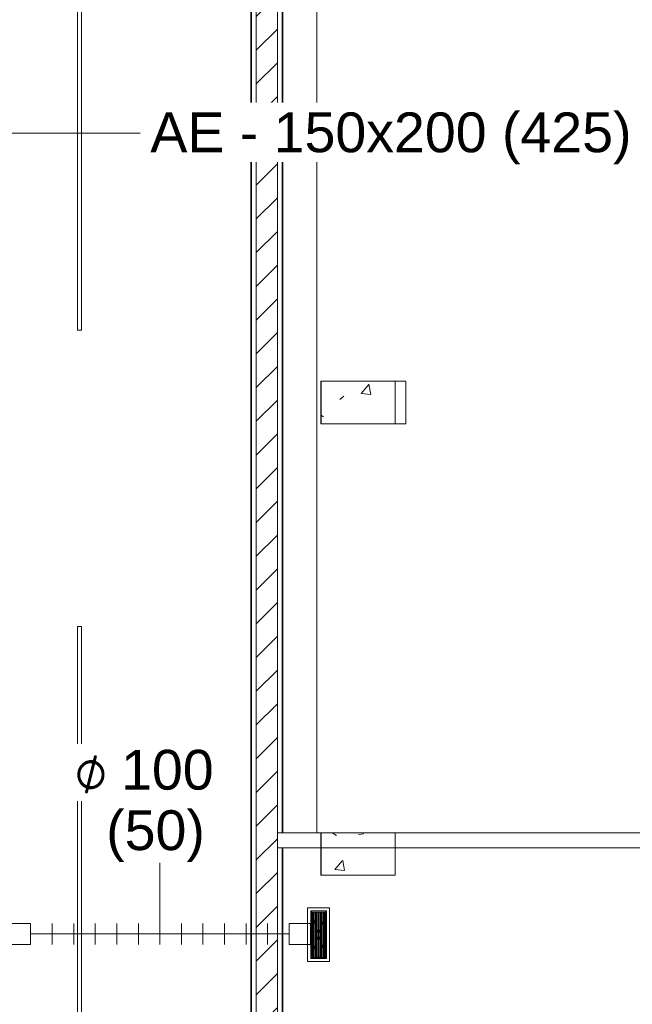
# Model space of a CAD drawing. Header units: metres. Extents: x 2.9 to 42.3, y -72.9 to -49.3.
# Tile 113 of 256: x 10.3 to 13.2, y -66.1 to -61.5. Entities that reach past the tile are written whole.
import ezdxf

# ---------------------------------------------------------------- set-up
doc = ezdxf.new("R2010")
doc.units = ezdxf.units.M
doc.linetypes.add('Oculto 1_5', pattern=[0.0022, 0.0015, -0.0007])
for name, color, linetype, lineweight in [('A-COLS', 7, 'Continuous', 18), ('A-DETL', 7, 'Oculto 1_5', 18), ('A-FLOR', 7, 'Continuous', 18), ('A-GENM', 7, 'Continuous', 18), ('A-WALL', 7, 'Continuous', 18), ('A-WALL-PATT', 7, 'Continuous', 18), ('FLEXIVEIS', 7, 'Continuous', 18), ('G-IMPT', 7, 'Continuous', 18), ('I-WALL', 7, 'Continuous', 18), ('M-HVAC-DUCT', 7, 'Continuous', 18), ('M-HVAC-DUCT-CNTR', 7, 'Continuous', 18), ('S-COLS', 7, 'Continuous', 18)]:
    doc.layers.add(name, color=color, linetype=linetype, lineweight=lineweight)
doc.layers.add('M-HVAC-DUCT-IDEN', color=1, linetype='Continuous', lineweight=9, true_color=0xff0000)
doc.styles.add('Arial_1', font='arial.ttf', dxfattribs={"height": 0.1875})
doc.styles.add('Segoe UI Symbol', font='seguisym.ttf', dxfattribs={"height": 0.002381})
pattern_1 = [(50, (21.555, -62.929), (0.546555, -0.047815), [0.05715, -0.62865]), (355, (21.555, -62.929), (-0.105728, 0.573166), [0.04572, -0.50292]), (100.451, (21.601, -62.933), (0.440828, 0.52535), [0.04857, -0.53427]), (46.184, (21.555, -62.776), (0.813237, -0.12613), [0.08573, -0.94298]), (96.636, (21.623, -62.787), (0.71221, 0.742287), [0.07286, -0.80141]), (351.184, (21.555, -62.776), (0.712217, 0.742274), [0.06858, -0.75438]), (21, (21.631, -62.814), (0.454846, -0.306795), [0.05715, -0.62865]), (326, (21.631, -62.814), (0.185405, 0.55256), [0.04572, -0.50292]), (71.451, (21.669, -62.84), (0.64025, 0.245763), [0.04857, -0.53427]), (37.5, (21.555, -62.929), (0.009261, 0.2536672), [0.02515, -0.47168, 0.02515, -0.48539, -0.50482]), (37.5, (21.555, -62.929), (0.009261, 0.2536672), [-1.007, 0.02515, -0.47968]), (7.5, (21.555, -62.929), (0.200456, 0.300546), [0.02515, -0.26594, 0.02515, -0.46025, -0.1924]), (7.5, (21.555, -62.929), (0.200456, 0.300546), [-0.77648, 0.02515, -0.16726]), (327.5, (21.385, -62.929), (0.4067682, -0.0171882), [0.02515, -0.16535, 0.02515, -0.56921, -0.78867]), (327.5, (21.385, -62.929), (0.4067682, -0.0171882), [-0.78486, 0.02515, -0.76352]), (317.5, (21.309, -62.929), (0.444383, 0.076279), [0.02515, -0.2225, 0.02515, -0.36957, -0.56007]), (317.5, (21.309, -62.929), (0.444383, 0.076279), [-0.64237, 0.02515, -0.53492])]

# ---------------------------------------------------------------- blocks, each defined once
blk = doc.blocks.new('Led_Stripe_11805 - Led_Stripe_11805-7511531-2PAV')
at = {"layer": 'A-GENM', "color": 253, "true_color": 0xaaaaaa}
for p, q in [((-1.5, -0.01), (-1.5, 0.01)), ((-1.5, 0.01), (1.5, 0.01)), ((1.5, 0.01), (1.5, -0.01)), ((1.5, -0.01), (-1.5, -0.01))]:
    blk.add_line(p, q, dxfattribs=at)
blk = doc.blocks.new('4 GRE - ESCOLA DE CINEMA E AUDIOVISUAL CINE REX R07_rvt-1-2PAV')
at = {"layer": 'A-WALL-PATT', "true_color": 0xd4d4d4}
h = blk.add_hatch(dxfattribs=at)
h.set_pattern_fill('FP_2', color=254, style=0, pattern_type=2)
h.set_pattern_definition([(45, (21.555, -62.929), (-0.0795495, 0.0795495), [])])
h.paths.add_polyline_path([(11.434, -68.1376), (11.534, -68.1376), (11.534, -67.9161), (11.434, -67.9161), (11.434, -68.1319)])
h.paths.add_polyline_path([(11.484, -66.9661), (11.534, -66.9661), (11.534, -56.1865), (11.434, -56.1865), (11.434, -66.9661)])
h.paths.add_polyline_path([(11.434, -55.2365), (11.534, -55.2365), (11.534, -54.5715), (11.434, -54.5715), (11.434, -55.0106)])
h = blk.add_hatch(dxfattribs=at)
h.set_pattern_fill('FP_1', color=254, style=0, pattern_type=2)
h.set_pattern_definition(pattern_1)
h.paths.add_polyline_path([(11.484, -66.9911), (11.484, -66.9886), (11.4115, -66.9886), (11.4115, -56.164), (11.484, -56.164), (11.484, -56.1615), (11.409, -56.1615), (11.409, -66.9911)])
h.paths.add_polyline_path([(11.409, -55.2615), (11.484, -55.2615), (11.484, -55.259), (11.4115, -55.259), (11.4115, -54.839), (11.409, -54.839), (11.409, -55.0106)])
h = blk.add_hatch(dxfattribs=at)
h.set_pattern_fill('FP_1', color=254, style=0, pattern_type=2)
h.set_pattern_definition(pattern_1)
h.paths.add_polyline_path([(11.5565, -68.1376), (11.559, -68.1376), (11.559, -67.8911), (11.484, -67.8911), (11.484, -67.8936), (11.5565, -67.8936)])
h.paths.add_polyline_path([(11.484, -66.9911), (11.559, -66.9911), (11.559, -65.3561), (11.5565, -65.3561), (11.5565, -66.9886), (11.484, -66.9886)])
h.paths.add_polyline_path([(11.559, -65.2861), (11.559, -56.1615), (11.484, -56.1615), (11.484, -56.164), (11.5565, -56.164), (11.5565, -65.2861)])
h.paths.add_polyline_path([(11.484, -55.2615), (11.559, -55.2615), (11.559, -55.1765), (11.5565, -55.1765), (11.5565, -55.259), (11.484, -55.259)])
h.paths.add_polyline_path([(11.559, -55.1065), (11.559, -54.839), (11.5565, -54.839), (11.5565, -55.1065)])
at = {"layer": 'S-COLS', "true_color": 0xaaaaaa}
h = blk.add_hatch(dxfattribs=at)
h.set_pattern_fill('FP_1', color=253, style=0, pattern_type=2)
h.set_pattern_definition(pattern_1)
h.paths.add_polyline_path([(12.089, -63.3562), (12.089, -63.1562), (11.739, -63.1562), (11.739, -63.3562)])
h = blk.add_hatch(dxfattribs=at)
h.set_pattern_fill('FP_1', color=253, style=0, pattern_type=2)
h.set_pattern_definition(pattern_1)
h.paths.add_polyline_path([(12.089, -65.4854), (12.089, -65.2854), (11.739, -65.2854), (11.739, -65.4854), (11.8107, -65.4854)])
at = {"layer": 'A-FLOR', "color": 253, "true_color": 0xaaaaaa}
blk.add_line((11.7198, -65.2861), (11.7198, -56.3415), dxfattribs=at)
at = {"layer": 'A-WALL', "color": 253, "true_color": 0xaaaaaa}
for p, q in [((11.409, -56.1615), (11.409, -66.9911)), ((11.4115, -56.164), (11.4115, -66.9886)), ((11.5565, -65.2861), (11.5565, -56.164)), ((11.559, -65.2861), (11.559, -56.1615)), ((11.434, -56.1865), (11.434, -66.9661)), ((11.534, -65.2861), (11.534, -56.1865)), ((11.534, -65.2861), (11.5565, -65.2861)), ((11.534, -65.3561), (11.534, -65.2861)), ((11.534, -65.3561), (11.534, -65.2861)), ((11.5565, -65.2861), (11.559, -65.2861)), ((11.534, -65.3561), (11.5565, -65.3561)), ((11.534, -66.9661), (11.534, -65.3561)), ((11.5565, -65.3561), (11.559, -65.3561)), ((11.5565, -66.9886), (11.5565, -65.3561)), ((11.559, -66.9911), (11.559, -65.3561))]:
    blk.add_line(p, q, dxfattribs=at)
at = {"layer": 'I-WALL', "color": 253, "true_color": 0xaaaaaa}
for p, q in [((14.599, -65.2861), (11.559, -65.2861)), ((11.559, -65.3561), (14.599, -65.3561))]:
    blk.add_line(p, q, dxfattribs=at)
at = {"layer": 'S-COLS', "color": 253, "true_color": 0xaaaaaa}
for p, q in [((12.089, -63.1562), (11.739, -63.1562)), ((11.739, -63.1562), (11.739, -63.3562)), ((12.089, -63.3562), (12.089, -63.1562)), ((11.739, -63.3562), (12.089, -63.3562)), ((12.089, -65.2854), (11.739, -65.2854)), ((11.739, -65.2854), (11.739, -65.4854)), ((12.089, -65.4854), (12.089, -65.2854)), ((11.739, -65.4854), (12.089, -65.4854))]:
    blk.add_line(p, q, dxfattribs=at)
at = {"layer": 'A-GENM', "color": 253, "lineweight": 18, "true_color": 0xaaaaaa, "extrusion": (0, 0, -1), "rotation": 269.9999999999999}
for p in [(-10.5998, -61.4154), (-10.5998, -65.8126)]:
    blk.add_blockref('Led_Stripe_11805 - Led_Stripe_11805-7511531-2PAV', p, dxfattribs=at)
blk = doc.blocks.new('Family - P33-300102-2PAV')
at = {"layer": 'S-COLS', "color": 253, "true_color": 0xaaaaaa}
for p, q in [((0.2, 0.1), (-0.2, 0.1)), ((-0.2, 0.1), (-0.2, -0.1)), ((0.2, -0.1), (0.2, 0.1)), ((-0.2, -0.1), (0.2, -0.1))]:
    blk.add_line(p, q, dxfattribs=at)
blk = doc.blocks.new('Family - P33-301615-2PAV')
at = {"layer": 'S-COLS', "color": 253, "true_color": 0xaaaaaa}
for p, q in [((0.2, 0.1), (-0.2, 0.1)), ((-0.2, 0.1), (-0.2, -0.1)), ((0.2, -0.1), (0.2, 0.1)), ((-0.2, -0.1), (0.2, -0.1))]:
    blk.add_line(p, q, dxfattribs=at)
blk = doc.blocks.new('Family - P35-300320-2PAV')
at = {"layer": 'S-COLS', "color": 253, "true_color": 0xaaaaaa}
for p, q in [((0.175, 0.1), (-0.175, 0.1)), ((-0.175, 0.1), (-0.175, -0.1)), ((0.175, -0.1), (0.175, 0.1)), ((-0.175, -0.1), (0.175, -0.1))]:
    blk.add_line(p, q, dxfattribs=at)
blk = doc.blocks.new('Family - P35-301617-2PAV')
at = {"layer": 'S-COLS', "color": 253, "true_color": 0xaaaaaa}
for p, q in [((0.175, 0.1), (-0.175, 0.1)), ((-0.175, 0.1), (-0.175, -0.1)), ((0.175, -0.1), (0.175, 0.1)), ((-0.175, -0.1), (0.175, -0.1))]:
    blk.add_line(p, q, dxfattribs=at)
blk = doc.blocks.new('ESTRUTURAL CINE REX _011_IFC-1-2PAV')
at = {"layer": 'A-COLS', "color": 253, "lineweight": 18, "true_color": 0xaaaaaa}
for name, p in [('Family - P33-301615-2PAV', (11.9403, -63.2562)), ('Family - P35-301617-2PAV', (11.9153, -65.3855))]:
    blk.add_blockref(name, p, dxfattribs=at)
at = {"layer": 'S-COLS', "color": 253, "lineweight": 18, "true_color": 0xaaaaaa}
for name, p in [('Family - P33-300102-2PAV', (11.9403, -63.2562)), ('Family - P35-300320-2PAV', (11.9153, -65.3855))]:
    blk.add_blockref(name, p, dxfattribs=at)
blk = doc.blocks.new('M_Tampa retangular - Padrão-945500-2PAV')
at = {"layer": 'M-HVAC-DUCT', "color": 96, "true_color": 0x008000}
for p, q in [((17.3263, -70.2218), (17.1013, -70.2218)), ((17.1013, -70.2218), (17.1013, -70.2968)), ((17.3263, -70.2968), (17.3263, -70.2218)), ((17.1013, -70.2968), (17.3263, -70.2968))]:
    blk.add_line(p, q, dxfattribs=at)
blk = doc.blocks.new('M_Encaixe de duto redondo - Padrão-945521-2PAV')
at = {"layer": 'M-HVAC-DUCT', "color": 96, "true_color": 0x008000}
for p, q in [((17.1638, -70.1202), (17.1638, -70.2218)), ((17.2138, -70.1202), (17.1638, -70.1202)), ((17.2638, -70.1202), (17.2138, -70.1202)), ((17.2638, -70.2218), (17.2638, -70.1202))]:
    blk.add_line(p, q, dxfattribs=at)
blk = doc.blocks.new('M_Encaixe de duto redondo - Padrão-V78-2PAV')
at = {"layer": 'M-HVAC-DUCT', "color": 96, "true_color": 0x008000}
for p, q in [((0, 0.05), (0.1016, 0.05)), ((0.1016, 0), (0.1016, 0.05)), ((0.1016, -0.05), (0.1016, 0)), ((0.1016, -0.05), (0, -0.05))]:
    blk.add_line(p, q, dxfattribs=at)
blk = doc.blocks.new('AH-0-AG 225x75 - TROX_AH-0-AG_225x75_dxf_QMODEL_916299a9_f66b_46ba_af9d_4a70e7dbf2f8-V74-2PAV')
at = {"layer": 'A-DETL', "color": 1, "linetype": 'Continuous', "true_color": 0xff0000}
for p, q in [((-0.127, -0.052), (-0.127, 0.052)), ((-0.127, 0.052), (0.127, 0.052)), ((0.127, -0.052), (0.127, 0.052)), ((-0.1125, 0.0375), (-0.107, 0.032)), ((-0.1125, -0.0375), (-0.1125, 0.0375)), ((-0.1125, 0.0375), (-0.107, 0.032)), ((-0.107, -0.032), (-0.107, 0.032)), ((-0.107, -0.032), (-0.107, 0.032)), ((-0.107, 0.032), (0.107, 0.032)), ((-0.1065, 0.0025), (-0.1065, 0.0025)), ((-0.1065, 0.0025), (-0.1065, 0.0023)), ((0.1065, 0.0025), (-0.1065, 0.0025)), ((0.1065, 0.0025), (-0.1065, 0.0025)), ((-0.1065, 0.0023), (-0.1065, 0.0021)), ((0.1065, 0.0023), (-0.1065, 0.0023)), ((-0.1065, 0.0021), (-0.1065, 0.0018)), ((0.1065, 0.0021), (-0.1065, 0.0021)), ((-0.1065, 0.0018), (-0.1065, 0.0014)), ((0.1065, 0.0018), (-0.1065, 0.0018)), ((-0.1065, 0.0014), (-0.1065, 0.001)), ((0.1065, 0.0014), (-0.1065, 0.0014)), ((-0.1065, 0.001), (-0.1065, 0.0005)), ((0.1065, 0.001), (-0.1065, 0.001)), ((-0.1065, 0.0005), (-0.1065, 0)), ((0.1065, 0.0005), (-0.1065, 0.0005)), ((-0.106, 0.027), (-0.106, 0.0257)), ((0.106, 0.027), (-0.106, 0.027)), ((-0.106, 0.0257), (-0.106, 0.0227)), ((-0.106, 0.0257), (0.106, 0.0257)), ((-0.106, 0.0215), (-0.106, 0.0227)), ((-0.106, 0.0227), (0.106, 0.0227)), ((-0.106, 0.0215), (0.106, 0.0215)), ((-0.106, 0.0145), (-0.106, 0.0132)), ((0.106, 0.0145), (-0.106, 0.0145)), ((-0.106, 0.0132), (-0.106, 0.0103)), ((-0.106, 0.0132), (0.106, 0.0132)), ((-0.106, 0.009), (-0.106, 0.0103)), ((-0.106, 0.0103), (0.106, 0.0103)), ((-0.106, 0.009), (0.106, 0.009)), ((-0.1055, 0.0087), (0.1065, 0.0087)), ((-0.1055, 0.0087), (-0.1055, 0.0023)), ((-0.077, 0.0257), (-0.077, 0.0227)), ((-0.077, 0.0132), (-0.077, 0.0103)), ((0.106, 0.027), (0.106, 0.0257)), ((0.106, 0.0257), (0.106, 0.0227)), ((0.106, 0.0215), (0.106, 0.0227)), ((0.106, 0.0145), (0.106, 0.0132)), ((0.106, 0.0132), (0.106, 0.0103)), ((0.106, 0.009), (0.106, 0.0103)), ((0.1065, 0.0087), (0.1065, 0.0023)), ((0.1065, 0.0025), (0.1065, 0.0025)), ((0.1065, 0.0025), (0.1065, 0.0023)), ((0.1065, 0.0023), (0.1065, 0.0021)), ((0.1065, 0.0021), (0.1065, 0.0018)), ((0.1065, 0.0018), (0.1065, 0.0014)), ((0.1065, 0.0014), (0.1065, 0.001)), ((0.1065, 0.001), (0.1065, 0.0005)), ((0.1065, 0.0005), (0.1065, 0)), ((0.1125, 0.0375), (0.107, 0.032)), ((0.1125, 0.0375), (0.107, 0.032)), ((0.107, -0.032), (0.107, 0.032)), ((0.107, -0.032), (0.107, 0.032)), ((0.1125, -0.0375), (0.1125, 0.0375)), ((-0.107, -0.032), (-0.1125, -0.0375)), ((-0.107, -0.032), (-0.1125, -0.0375)), ((-0.107, -0.032), (0.107, -0.032)), ((-0.1065, 0), (-0.1065, -0.0005)), ((0.1065, 0), (-0.1065, 0)), ((-0.1065, -0.0005), (-0.1065, -0.001)), ((0.1065, -0.0005), (-0.1065, -0.0005)), ((-0.1065, -0.001), (-0.1065, -0.0014)), ((0.1065, -0.001), (-0.1065, -0.001)), ((-0.1065, -0.0014), (-0.1065, -0.0018)), ((0.1065, -0.0014), (-0.1065, -0.0014)), ((-0.1065, -0.0018), (-0.1065, -0.0021)), ((0.1065, -0.0018), (-0.1065, -0.0018)), ((-0.1065, -0.002), (0.1055, -0.002)), ((-0.1065, -0.002), (-0.1065, -0.0087)), ((0.1065, -0.0025), (-0.1065, -0.0025)), ((-0.1065, -0.0087), (0.1055, -0.0087)), ((-0.106, -0.0105), (-0.106, -0.0118)), ((0.106, -0.0105), (-0.106, -0.0105)), ((-0.106, -0.0118), (-0.106, -0.0148)), ((-0.106, -0.0118), (0.106, -0.0118)), ((-0.106, -0.016), (-0.106, -0.0148)), ((-0.106, -0.0148), (0.106, -0.0148)), ((-0.106, -0.016), (0.106, -0.016)), ((-0.106, -0.023), (-0.106, -0.0243)), ((0.106, -0.023), (-0.106, -0.023)), ((-0.106, -0.0243), (-0.106, -0.0272)), ((-0.106, -0.0243), (0.106, -0.0243)), ((-0.106, -0.0285), (-0.106, -0.0272)), ((-0.106, -0.0272), (0.106, -0.0272)), ((-0.106, -0.0285), (0.106, -0.0285)), ((-0.077, -0.0118), (-0.077, -0.0148)), ((-0.077, -0.0243), (-0.077, -0.0272)), ((-0.0532, -0.0376), (0.0467, -0.0376)), ((0.0467, -0.0376), (-0.0532, -0.0376)), ((-0.049, -0.0377), (-0.0512, -0.0377)), ((-0.049, -0.0377), (-0.0512, -0.0377)), ((-0.0512, -0.0377), (-0.0495, -0.0377)), ((-0.0512, -0.0377), (-0.0495, -0.0377)), ((-0.0476, -0.0377), (-0.0495, -0.0377)), ((-0.0476, -0.0377), (-0.0495, -0.0377)), ((-0.0474, -0.0377), (-0.0476, -0.0377)), ((-0.0474, -0.0377), (-0.0476, -0.0377)), ((-0.0474, -0.0377), (-0.0462, -0.0377)), ((-0.0462, -0.0377), (-0.0474, -0.0377)), ((-0.0445, -0.0377), (-0.0433, -0.0377)), ((-0.0433, -0.0377), (-0.0445, -0.0377)), ((-0.0418, -0.0377), (-0.0407, -0.0377)), ((-0.0407, -0.0377), (-0.0418, -0.0377)), ((-0.0407, -0.0377), (-0.0377, -0.0377)), ((-0.0407, -0.0377), (-0.0377, -0.0377)), ((-0.0377, -0.0377), (-0.0365, -0.0377)), ((-0.0365, -0.0377), (-0.0377, -0.0377)), ((-0.0349, -0.0377), (-0.0337, -0.0377)), ((-0.0337, -0.0377), (-0.0349, -0.0377)), ((-0.0337, -0.0377), (-0.031, -0.0377)), ((-0.0337, -0.0377), (-0.0337, -0.0377)), ((-0.031, -0.0377), (-0.0337, -0.0377)), ((-0.0337, -0.0377), (-0.0337, -0.0377)), ((-0.031, -0.0377), (-0.031, -0.0377)), ((-0.031, -0.0377), (-0.031, -0.0377)), ((-0.0299, -0.0377), (-0.031, -0.0377)), ((-0.031, -0.0377), (-0.0299, -0.0377)), ((-0.0283, -0.0377), (-0.0277, -0.0377)), ((-0.0283, -0.0377), (-0.0283, -0.0377)), ((-0.0277, -0.0377), (-0.0283, -0.0377)), ((-0.0283, -0.0377), (-0.0283, -0.0377)), ((-0.0283, -0.0377), (-0.028, -0.0377)), ((-0.0283, -0.0377), (-0.028, -0.0377)), ((-0.0276, -0.0377), (-0.028, -0.0377)), ((-0.0276, -0.0377), (-0.028, -0.0377)), ((-0.0277, -0.0377), (-0.0271, -0.0377)), ((-0.0271, -0.0377), (-0.0277, -0.0377)), ((-0.0276, -0.0377), (-0.0272, -0.0377)), ((-0.0272, -0.0377), (-0.0276, -0.0377)), ((-0.0272, -0.0377), (-0.0269, -0.0377)), ((-0.0269, -0.0377), (-0.0272, -0.0377)), ((-0.0271, -0.0377), (-0.0265, -0.0377)), ((-0.0265, -0.0377), (-0.0271, -0.0377)), ((-0.0269, -0.0377), (-0.0265, -0.0377)), ((-0.0265, -0.0377), (-0.0269, -0.0377)), ((-0.0265, -0.0377), (-0.0262, -0.0377)), ((-0.0265, -0.0377), (-0.0259, -0.0377)), ((-0.0259, -0.0377), (-0.0265, -0.0377)), ((-0.0262, -0.0377), (-0.0265, -0.0377)), ((-0.0262, -0.0377), (-0.0258, -0.0377)), ((-0.0258, -0.0377), (-0.0262, -0.0377)), ((-0.0259, -0.0377), (-0.0253, -0.0377)), ((-0.0253, -0.0377), (-0.0259, -0.0377)), ((-0.0258, -0.0377), (-0.0255, -0.0377)), ((-0.0255, -0.0377), (-0.0258, -0.0377)), ((-0.0255, -0.0377), (-0.0253, -0.0377)), ((-0.0253, -0.0377), (-0.0255, -0.0377)), ((-0.0253, -0.0377), (-0.0247, -0.0377)), ((-0.0253, -0.0377), (-0.025, -0.0377)), ((-0.025, -0.0377), (-0.0253, -0.0377)), ((-0.0247, -0.0377), (-0.0253, -0.0377)), ((-0.025, -0.0377), (-0.0249, -0.0377)), ((-0.0249, -0.0377), (-0.025, -0.0377)), ((-0.0249, -0.0377), (-0.0248, -0.0377)), ((-0.0248, -0.0377), (-0.0249, -0.0377)), ((-0.0248, -0.0377), (-0.0247, -0.0377)), ((-0.0247, -0.0377), (-0.0248, -0.0377)), ((-0.0247, -0.0377), (-0.0243, -0.0377)), ((-0.0243, -0.0377), (-0.0247, -0.0377)), ((-0.0243, -0.0377), (-0.0239, -0.0377)), ((-0.0239, -0.0377), (-0.0243, -0.0377)), ((-0.0239, -0.0377), (-0.0236, -0.0377)), ((-0.0236, -0.0377), (-0.0239, -0.0377)), ((-0.0236, -0.0377), (-0.0234, -0.0377)), ((-0.0234, -0.0377), (-0.0236, -0.0377)), ((-0.0234, -0.0377), (-0.0234, -0.0377)), ((-0.0234, -0.0377), (-0.0234, -0.0377)), ((-0.0191, -0.0377), (-0.0218, -0.0377)), ((-0.0191, -0.0377), (-0.0218, -0.0377)), ((-0.0191, -0.0377), (-0.0218, -0.0377)), ((-0.0191, -0.0377), (-0.0218, -0.0377)), ((-0.0191, -0.0377), (-0.0218, -0.0377)), ((-0.0191, -0.0377), (-0.0218, -0.0377)), ((-0.0191, -0.0377), (-0.018, -0.0377)), ((-0.018, -0.0377), (-0.0191, -0.0377)), ((-0.0165, -0.0377), (-0.0145, -0.0377)), ((-0.0145, -0.0377), (-0.0165, -0.0377)), ((-0.0145, -0.0377), (-0.0133, -0.0377)), ((-0.0145, -0.0377), (-0.0145, -0.0377)), ((-0.0133, -0.0377), (-0.0145, -0.0377)), ((-0.0133, -0.0377), (-0.0113, -0.0377)), ((-0.0133, -0.0377), (-0.0113, -0.0377)), ((-0.0133, -0.0377), (-0.0133, -0.0377)), ((-0.0117, -0.0377), (-0.0118, -0.0377)), ((-0.0118, -0.0377), (-0.0117, -0.0377)), ((-0.0115, -0.0377), (-0.0117, -0.0377)), ((-0.0117, -0.0377), (-0.0115, -0.0377)), ((-0.0112, -0.0377), (-0.0115, -0.0377)), ((-0.0115, -0.0377), (-0.0112, -0.0377)), ((-0.0107, -0.0377), (-0.0112, -0.0377)), ((-0.0112, -0.0377), (-0.0107, -0.0377)), ((-0.011, -0.0377), (-0.0111, -0.0377)), ((-0.0111, -0.0377), (-0.011, -0.0377)), ((-0.0108, -0.0377), (-0.011, -0.0377)), ((-0.011, -0.0377), (-0.0108, -0.0377)), ((-0.0106, -0.0377), (-0.0108, -0.0377)), ((-0.0108, -0.0377), (-0.0106, -0.0377)), ((-0.0101, -0.0377), (-0.0107, -0.0377)), ((-0.0107, -0.0377), (-0.0101, -0.0377)), ((-0.0101, -0.0377), (-0.0106, -0.0377)), ((-0.0106, -0.0377), (-0.0102, -0.0377)), ((-0.0102, -0.0377), (-0.0097, -0.0377)), ((-0.0092, -0.0377), (-0.0101, -0.0377)), ((-0.0087, -0.0377), (-0.0101, -0.0377)), ((-0.0101, -0.0377), (-0.0097, -0.0377)), ((-0.0095, -0.0377), (-0.0101, -0.0377)), ((-0.0101, -0.0377), (-0.0095, -0.0377)), ((-0.0098, -0.0377), (-0.0099, -0.0377)), ((-0.0099, -0.0377), (-0.0099, -0.0377)), ((-0.0099, -0.0377), (-0.0098, -0.0377)), ((-0.0097, -0.0377), (-0.0098, -0.0377)), ((-0.0098, -0.0377), (-0.0097, -0.0377)), ((-0.0096, -0.0377), (-0.0097, -0.0377)), ((-0.0097, -0.0377), (-0.0096, -0.0377)), ((-0.0092, -0.0377), (-0.0097, -0.0377)), ((-0.0097, -0.0377), (-0.0092, -0.0377)), ((-0.0094, -0.0377), (-0.0096, -0.0377)), ((-0.0096, -0.0377), (-0.0094, -0.0377)), ((-0.0088, -0.0377), (-0.0095, -0.0377)), ((-0.0095, -0.0377), (-0.0088, -0.0377)), ((-0.0092, -0.0377), (-0.0094, -0.0377)), ((-0.0094, -0.0377), (-0.0091, -0.0377)), ((-0.0086, -0.0377), (-0.0092, -0.0377)), ((-0.0092, -0.0377), (-0.0086, -0.0377)), ((-0.0091, -0.0377), (-0.0089, -0.0377)), ((-0.0088, -0.0377), (-0.0089, -0.0377)), ((-0.0089, -0.0377), (-0.0089, -0.0377)), ((-0.0089, -0.0377), (-0.0088, -0.0377)), ((-0.0089, -0.0377), (-0.0086, -0.0377)), ((-0.0086, -0.0377), (-0.0088, -0.0377)), ((-0.0088, -0.0377), (-0.0087, -0.0377)), ((-0.008, -0.0377), (-0.0088, -0.0377)), ((-0.008, -0.0377), (-0.0088, -0.0377)), ((-0.0087, -0.0377), (-0.0085, -0.0377)), ((-0.0075, -0.0377), (-0.0087, -0.0377)), ((-0.0086, -0.0377), (-0.0083, -0.0377)), ((-0.0086, -0.0377), (-0.0083, -0.0377)), ((-0.0086, -0.0377), (-0.0075, -0.0377)), ((-0.008, -0.0377), (-0.0086, -0.0377)), ((-0.008, -0.0377), (-0.0086, -0.0377)), ((-0.0085, -0.0377), (-0.0083, -0.0377)), ((-0.0085, -0.0377), (-0.0075, -0.0377)), ((-0.0075, -0.0377), (-0.0083, -0.0377)), ((-0.008, -0.0377), (-0.0074, -0.0377)), ((-0.0073, -0.0377), (-0.008, -0.0377)), ((-0.0074, -0.0377), (-0.008, -0.0377)), ((-0.0073, -0.0377), (-0.008, -0.0377)), ((-0.0075, -0.0377), (-0.0065, -0.0377)), ((-0.0075, -0.0377), (-0.0075, -0.0377)), ((-0.0065, -0.0377), (-0.0075, -0.0377)), ((-0.0074, -0.0377), (-0.0069, -0.0377)), ((-0.0069, -0.0377), (-0.0074, -0.0377)), ((-0.0073, -0.0377), (-0.0066, -0.0377)), ((-0.0066, -0.0377), (-0.0073, -0.0377)), ((-0.0069, -0.0377), (-0.0063, -0.0377)), ((-0.0063, -0.0377), (-0.0069, -0.0377)), ((-0.0066, -0.0377), (-0.0059, -0.0377)), ((-0.0059, -0.0377), (-0.0066, -0.0377)), ((-0.0063, -0.0377), (-0.0059, -0.0377)), ((-0.0059, -0.0377), (-0.0063, -0.0377)), ((-0.0059, -0.0377), (-0.0054, -0.0377)), ((-0.0059, -0.0377), (-0.0055, -0.0377)), ((-0.0055, -0.0377), (-0.0059, -0.0377)), ((-0.0054, -0.0377), (-0.0059, -0.0377)), ((-0.0055, -0.0377), (-0.0052, -0.0377)), ((-0.0052, -0.0377), (-0.0055, -0.0377)), ((-0.0054, -0.0377), (-0.0049, -0.0377)), ((-0.0049, -0.0377), (-0.0054, -0.0377)), ((-0.0052, -0.0377), (-0.005, -0.0377)), ((-0.005, -0.0377), (-0.0052, -0.0377)), ((-0.005, -0.0377), (-0.005, -0.0377)), ((-0.005, -0.0377), (-0.005, -0.0377)), ((-0.0049, -0.0377), (-0.0045, -0.0377)), ((-0.0045, -0.0377), (-0.0049, -0.0377)), ((-0.0045, -0.0377), (-0.0011, -0.0377)), ((-0.0011, -0.0377), (-0.0045, -0.0377)), ((-0.0045, -0.0377), (-0.0043, -0.0377)), ((-0.0043, -0.0377), (-0.0045, -0.0377)), ((-0.0011, -0.0377), (-0.0043, -0.0377)), ((0.0039, -0.0377), (-0.0043, -0.0377)), ((-0.0043, -0.0377), (-0.0042, -0.0377)), ((-0.0042, -0.0377), (-0.0043, -0.0377)), ((-0.0037, -0.0377), (-0.0003, -0.0377)), ((-0.0003, -0.0377), (-0.0037, -0.0377)), ((-0.0029, -0.0377), (0.0005, -0.0377)), ((0.0005, -0.0377), (-0.0029, -0.0377)), ((0.0013, -0.0377), (-0.0022, -0.0377)), ((-0.0022, -0.0377), (0.0008, -0.0377)), ((0.0004, -0.0377), (-0.0015, -0.0377)), ((-0.0015, -0.0377), (-0.0001, -0.0377)), ((-0.0011, -0.0377), (0.0072, -0.0377)), ((0.0004, -0.0377), (-0.0001, -0.0377)), ((0.0013, -0.0377), (0.0008, -0.0377)), ((0.0015, -0.0377), (0.0049, -0.0377)), ((0.0049, -0.0377), (0.0015, -0.0377)), ((0.0019, -0.0377), (0.0041, -0.0377)), ((0.0019, -0.0377), (0.0024, -0.0377)), ((0.0023, -0.0377), (0.0057, -0.0377)), ((0.0057, -0.0377), (0.0023, -0.0377)), ((0.0041, -0.0377), (0.0024, -0.0377)), ((0.0031, -0.0377), (0.0065, -0.0377)), ((0.0065, -0.0377), (0.0031, -0.0377)), ((0.0072, -0.0377), (0.0039, -0.0377)), ((0.0075, -0.0377), (0.0074, -0.0377)), ((0.0074, -0.0377), (0.0075, -0.0377)), ((0.0079, -0.0377), (0.0075, -0.0377)), ((0.0075, -0.0377), (0.0079, -0.0377)), ((0.0085, -0.0377), (0.0079, -0.0377)), ((0.0079, -0.0377), (0.0085, -0.0377)), ((0.0093, -0.0377), (0.0085, -0.0377)), ((0.0085, -0.0377), (0.0093, -0.0377)), ((0.0103, -0.0377), (0.0093, -0.0377)), ((0.0093, -0.0377), (0.0103, -0.0377)), ((0.0115, -0.0377), (0.0103, -0.0377)), ((0.0103, -0.0377), (0.0115, -0.0377)), ((0.0107, -0.0377), (0.0106, -0.0377)), ((0.0106, -0.0377), (0.0107, -0.0377)), ((0.0109, -0.0377), (0.0107, -0.0377)), ((0.0107, -0.0377), (0.0109, -0.0377)), ((0.0112, -0.0377), (0.0109, -0.0377)), ((0.0109, -0.0377), (0.0112, -0.0377)), ((0.0116, -0.0377), (0.0112, -0.0377)), ((0.0112, -0.0377), (0.0116, -0.0377)), ((0.0127, -0.0377), (0.0115, -0.0377)), ((0.0115, -0.0377), (0.0127, -0.0377)), ((0.0121, -0.0377), (0.0116, -0.0377)), ((0.0116, -0.0377), (0.0121, -0.0377)), ((0.0127, -0.0377), (0.0121, -0.0377)), ((0.0121, -0.0377), (0.0127, -0.0377)), ((0.014, -0.0377), (0.0127, -0.0377)), ((0.014, -0.0377), (0.0127, -0.0377)), ((0.0133, -0.0377), (0.0127, -0.0377)), ((0.0127, -0.0377), (0.0133, -0.0377)), ((0.014, -0.0377), (0.0133, -0.0377)), ((0.014, -0.0377), (0.0133, -0.0377)), ((0.014, -0.0377), (0.0146, -0.0377)), ((0.0152, -0.0377), (0.014, -0.0377)), ((0.0146, -0.0377), (0.014, -0.0377)), ((0.0152, -0.0377), (0.014, -0.0377)), ((0.0146, -0.0377), (0.0152, -0.0377)), ((0.0152, -0.0377), (0.0146, -0.0377)), ((0.0152, -0.0377), (0.0165, -0.0377)), ((0.0152, -0.0377), (0.0158, -0.0377)), ((0.0158, -0.0377), (0.0152, -0.0377)), ((0.0165, -0.0377), (0.0152, -0.0377)), ((0.0158, -0.0377), (0.0163, -0.0377)), ((0.0163, -0.0377), (0.0158, -0.0377)), ((0.0163, -0.0377), (0.0167, -0.0377)), ((0.0167, -0.0377), (0.0163, -0.0377)), ((0.0165, -0.0377), (0.0176, -0.0377)), ((0.0176, -0.0377), (0.0165, -0.0377)), ((0.0167, -0.0377), (0.0171, -0.0377)), ((0.0171, -0.0377), (0.0167, -0.0377)), ((0.0171, -0.0377), (0.0172, -0.0377)), ((0.0172, -0.0377), (0.0171, -0.0377)), ((0.0172, -0.0377), (0.0173, -0.0377)), ((0.0173, -0.0377), (0.0172, -0.0377)), ((0.0176, -0.0377), (0.0186, -0.0377)), ((0.0186, -0.0377), (0.0176, -0.0377)), ((0.0186, -0.0377), (0.0194, -0.0377)), ((0.0194, -0.0377), (0.0186, -0.0377)), ((0.0194, -0.0377), (0.02, -0.0377)), ((0.02, -0.0377), (0.0194, -0.0377)), ((0.02, -0.0377), (0.0204, -0.0377)), ((0.0204, -0.0377), (0.02, -0.0377)), ((0.0204, -0.0377), (0.0205, -0.0377)), ((0.0205, -0.0377), (0.0204, -0.0377)), ((0.0242, -0.0377), (0.0216, -0.0377)), ((0.0256, -0.0377), (0.0216, -0.0377)), ((0.0224, -0.0377), (0.0222, -0.0377)), ((0.0222, -0.0377), (0.0223, -0.0377)), ((0.0223, -0.0377), (0.0224, -0.0377)), ((0.0227, -0.0377), (0.0224, -0.0377)), ((0.0224, -0.0377), (0.0227, -0.0377)), ((0.0231, -0.0377), (0.0227, -0.0377)), ((0.0227, -0.0377), (0.0231, -0.0377)), ((0.0236, -0.0377), (0.0231, -0.0377)), ((0.0231, -0.0377), (0.0237, -0.0377)), ((0.0242, -0.0377), (0.0236, -0.0377)), ((0.0237, -0.0377), (0.0243, -0.0377)), ((0.0243, -0.0377), (0.025, -0.0377)), ((0.0251, -0.0377), (0.025, -0.0377)), ((0.025, -0.0377), (0.025, -0.0377)), ((0.025, -0.0377), (0.025, -0.0377)), ((0.025, -0.0377), (0.025, -0.0377)), ((0.025, -0.0377), (0.0252, -0.0377)), ((0.025, -0.0377), (0.0258, -0.0377)), ((0.0253, -0.0377), (0.0251, -0.0377)), ((0.0252, -0.0377), (0.0253, -0.0377)), ((0.0255, -0.0377), (0.0253, -0.0377)), ((0.0253, -0.0377), (0.0255, -0.0377)), ((0.0257, -0.0377), (0.0255, -0.0377)), ((0.0255, -0.0377), (0.0258, -0.0377)), ((0.0288, -0.0377), (0.0256, -0.0377)), ((0.0257, -0.0377), (0.0266, -0.0377)), ((0.0258, -0.0377), (0.026, -0.0377)), ((0.0258, -0.0377), (0.0266, -0.0377)), ((0.026, -0.0377), (0.0263, -0.0377)), ((0.0263, -0.0377), (0.0266, -0.0377)), ((0.0266, -0.0377), (0.0288, -0.0377)), ((0.0266, -0.0377), (0.0288, -0.0377)), ((0.0288, -0.0377), (0.0266, -0.0377)), ((0.0288, -0.0377), (0.0316, -0.0377)), ((0.0316, -0.0377), (0.0288, -0.0377)), ((0.034, -0.0377), (0.0372, -0.0377)), ((0.0372, -0.0377), (0.034, -0.0377)), ((0.0372, -0.0377), (0.0405, -0.0377)), ((0.0405, -0.0377), (0.0372, -0.0377)), ((0.0405, -0.0377), (0.0437, -0.0377)), ((0.0405, -0.0377), (0.0437, -0.0377)), ((0.1055, -0.002), (0.1055, -0.0087)), ((0.1065, -0.0021), (0.1055, -0.0021)), ((0.1065, -0.0023), (0.1055, -0.0023)), ((0.1065, -0.0025), (0.1055, -0.0025)), ((0.106, -0.0035), (0.106, -0.0023)), ((0.106, -0.0105), (0.106, -0.0118)), ((0.106, -0.0118), (0.106, -0.0148)), ((0.106, -0.016), (0.106, -0.0148)), ((0.106, -0.023), (0.106, -0.0243)), ((0.106, -0.0243), (0.106, -0.0272)), ((0.106, -0.0285), (0.106, -0.0272)), ((0.1065, 0), (0.1065, -0.0005)), ((0.1065, -0.0005), (0.1065, -0.001)), ((0.1065, -0.001), (0.1065, -0.0014)), ((0.1065, -0.0014), (0.1065, -0.0018)), ((0.1065, -0.0018), (0.1065, -0.0021)), ((0.1065, -0.0021), (0.1065, -0.0023)), ((0.1065, -0.0023), (0.1065, -0.0025)), ((0.1065, -0.0025), (0.1065, -0.0025)), ((0.107, -0.032), (0.1125, -0.0375)), ((0.107, -0.032), (0.1125, -0.0375)), ((0.127, -0.052), (-0.127, -0.052)), ((-0.0532, -0.052), (0.0467, -0.052))]:
    blk.add_line(p, q, dxfattribs=at)
at = {"layer": 'G-IMPT', "color": 1, "true_color": 0xff0000}
for p, q in [((-0.127, -0.052), (-0.127, 0.052)), ((-0.127, 0.052), (0.127, 0.052)), ((-0.127, -0.052), (-0.127, 0.052)), ((-0.127, 0.052), (0.127, 0.052)), ((0.127, -0.052), (0.127, 0.052)), ((0.127, -0.052), (0.127, 0.052)), ((-0.055, -0.0376), (-0.0533, -0.0376)), ((-0.0533, -0.0376), (-0.055, -0.0376)), ((0.0467, -0.0376), (0.049, -0.0376)), ((0.049, -0.0376), (0.0467, -0.0376)), ((-0.127, -0.052), (-0.0533, -0.052)), ((-0.0533, -0.052), (-0.127, -0.052)), ((0.0467, -0.052), (0.127, -0.052)), ((0.127, -0.052), (0.0467, -0.052))]:
    blk.add_line(p, q, dxfattribs=at)
blk = doc.blocks.new('AH-0-AG 225x75 - TROX_AH-0-AG_225x75_dxf-V75-2PAV')
blk.add_blockref('AH-0-AG 225x75 - TROX_AH-0-AG_225x75_dxf_QMODEL_916299a9_f66b_46ba_af9d_4a70e7dbf2f8-V74-2PAV', (0, 0))
blk = doc.blocks.new('AH-0-AG 225x75 - AE-V76-2PAV')
blk.add_blockref('AH-0-AG 225x75 - TROX_AH-0-AG_225x75_dxf-V75-2PAV', (0, 0))
blk = doc.blocks.new('M_Identificador de duto flexível redondo_VAZÃO_ - M_Identificador de duto flexível redondo_VAZÃO_-828469-2PAV')
at = {"layer": 'M-HVAC-DUCT-IDEN', "color": 7, "insert": (-0.005729, 0.000674), "char_height": 0.00238125, "width": 0.00336709, "attachment_point": 1, "style": 'Segoe UI Symbol', "bg_fill": 3, "box_fill_scale": 1.25, "bg_fill_color": 256, "bg_fill_true_color": 13158600, "bg_fill_transparency": 0}
blk.add_mtext('\\fSegoe UI Symbol|b0|i0|c254|p34|;⌀', dxfattribs=at)

msp = doc.modelspace()

# ---------------------------------------------------------------- linework, layer by layer
at = {"layer": 'A-DETL', "color": 96, "linetype": 'Continuous', "true_color": 0x008000}
for p, q in [((11.6911, -65.8784), (11.766, -65.6537)), ((11.6911, -65.6537), (11.766, -65.8784))]:
    msp.add_line(p, q, dxfattribs=at)
at = {"layer": 'FLEXIVEIS', "color": 3, "true_color": 0x00ff00}
for p, q in [((10.4708, -65.7127), (10.4708, -65.8127)), ((10.5725, -65.7127), (10.5725, -65.8127)), ((10.6742, -65.7127), (10.6742, -65.8127)), ((10.7759, -65.7127), (10.7759, -65.8127)), ((10.8776, -65.7127), (10.8776, -65.8127)), ((10.9793, -65.7127), (10.9793, -65.8127)), ((11.0809, -65.7127), (11.0809, -65.8127)), ((11.1826, -65.7127), (11.1826, -65.8127)), ((11.2843, -65.7127), (11.2843, -65.8127)), ((11.386, -65.7127), (11.386, -65.8127)), ((11.4877, -65.7127), (11.4877, -65.8127))]:
    msp.add_line(p, q, dxfattribs=at)
at = {"layer": 'M-HVAC-DUCT-CNTR', "color": 3, "true_color": 0x00ff00}
msp.add_open_spline([(10.3691, -65.7627), (10.7764, -65.7627), (11.1821, -65.7627), (11.5894, -65.7627)], degree=3, dxfattribs=at)
at = {"layer": 'M-HVAC-DUCT-IDEN'}
for p, q in [((10.1425, -61.9867), (10.9293, -61.9867)), ((10.9793, -65.7127), (10.9793, -65.4267))]:
    msp.add_line(p, q, dxfattribs=at)

# ---------------------------------------------------------------- block references
at = {"lineweight": 5}
for name in ['4 GRE - ESCOLA DE CINEMA E AUDIOVISUAL CINE REX R07_rvt-1-2PAV', 'ESTRUTURAL CINE REX _011_IFC-1-2PAV']:
    msp.add_blockref(name, (0, 0), dxfattribs=at)
at = {"layer": 'A-DETL', "color": 1, "linetype": 'Continuous', "true_color": 0xff0000, "rotation": 270.0000000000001}
msp.add_blockref('AH-0-AG 225x75 - AE-V76-2PAV', (11.7285, -65.766), dxfattribs=at)
at = {"layer": 'M-HVAC-DUCT', "color": 96, "true_color": 0x008000}
for name, p, rotation in [('M_Tampa retangular - Padrão-945500-2PAV', (81.9878, -48.5522), 269.9999999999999), ('M_Encaixe de duto redondo - Padrão-945521-2PAV', (-58.5308, -82.9765), 90)]:
    msp.add_blockref(name, p, dxfattribs=dict(at, rotation=rotation))
at = {"layer": 'M-HVAC-DUCT', "color": 96, "true_color": 0x008000, "extrusion": (0, 0, -1), "rotation": 180}
msp.add_blockref('M_Encaixe de duto redondo - Padrão-V78-2PAV', (-10.2675, -65.7627), dxfattribs=at)

# ---------------------------------------------------------------- next in the draw order: block references
at = {"layer": 'M-HVAC-DUCT-IDEN', "color": 7, "xscale": 74.99999999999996, "yscale": 74.99999999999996, "zscale": 74.99999999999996}
msp.add_blockref('M_Identificador de duto flexível redondo_VAZÃO_ - M_Identificador de duto flexível redondo_VAZÃO_-828469-2PAV', (11.0081, -64.9621), dxfattribs=at)

# ---------------------------------------------------------------- next in the draw order: texts
at = {"layer": 'M-HVAC-DUCT-IDEN', "color": 7, "insert": (10.9342, -61.8884), "char_height": 0.1875, "width": 2.741771, "attachment_point": 1, "style": 'Arial_1', "bg_fill": 3, "box_fill_scale": 1.25, "bg_fill_color": 256, "bg_fill_true_color": 13158600, "bg_fill_transparency": 0}
msp.add_mtext('AE - 150x200 (425)', dxfattribs=at)

# ---------------------------------------------------------------- next in the draw order: texts
at = {"layer": 'M-HVAC-DUCT-IDEN', "color": 7, "char_height": 0.1875, "attachment_point": 1, "style": 'Arial_1', "bg_fill": 3, "box_fill_scale": 1.25, "bg_fill_color": 256, "bg_fill_true_color": 13158600, "bg_fill_transparency": 0}
for s, insert, width in [('100', (10.7961, -64.8943), 0.523101), ('(50)', (10.7259, -65.1796), 0.56519)]:
    msp.add_mtext(s, dxfattribs=dict(at, insert=insert, width=width))

doc.saveas('drawing.dxf')
